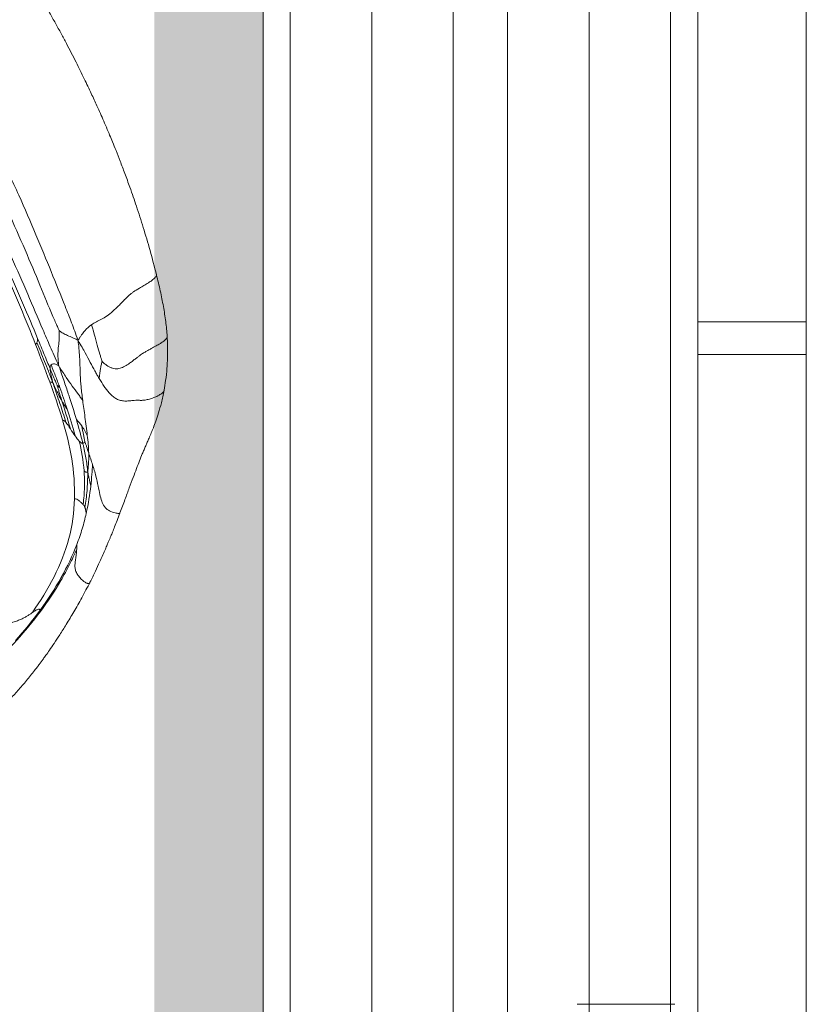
# Model space of a CAD drawing. Header units: millimetres. Extents: x -6792 to 22441, y -13430 to 4653.
# Tile 55 of 256: x -4163 to -4127, y -10003 to -9957. Entities that reach past the tile are written whole.
import ezdxf

# ---------------------------------------------------------------- set-up
doc = ezdxf.new("R2010")
doc.units = ezdxf.units.MM
for name, color, linetype, lineweight in [('_A_KOLORYSTYKA ŚCIAN', 40, 'Continuous', 5), ('_A_WIDOK_URZĄDZENIA NA DACHU', 163, 'Continuous', 13), ('_A_ŚCIANY WEWNĘTRZNE', 7, 'Continuous', 13), ('drzwi', 30, 'Continuous', 20), ('MEBLE PKN', 150, 'Continuous', 20)]:
    doc.layers.add(name, color=color, linetype=linetype, lineweight=lineweight)
doc.layers.add('_A_OCIEPLENIE_WNĘTRZA', color=7, linetype='BATTING', lineweight=0, true_color=0x595959)
doc.layers.add('Wyposazenie Wew - Urzadzenia Sanitarne', color=6, linetype='Continuous')
doc.linetypes.add('BATTING', pattern='A,0.0001,-0.1,[134,ltypeshp.shx,S=0.1,R=0,X=-0.1,Y=0],-0.2,[134,ltypeshp.shx,S=0.1,R=180,X=0.1,Y=0],-0.1', length=0.4001)

# ---------------------------------------------------------------- blocks, each defined once
blk = doc.blocks.new('Fotel_POZD-FOT')
at = {"linetype": 'Continuous', "lineweight": 15}
for points, knots in [([(17.568, -2.422), (17.2, -2.303), (16.491, -2.074), (15.429, -1.773), (14.443, -1.517), (13.59, -1.315), (12.87, -1.157), (12.281, -1.036), (11.772, -0.938), (11.349, -0.861), (11.002, -0.801), (10.661, -0.744), (10.306, -0.687), (9.916, -0.627), (9.457, -0.561), (8.876, -0.482), (8.139, -0.392), (7.288, -0.301), (6.509, -0.231), (5.836, -0.182), (5.301, -0.148), (4.756, -0.118), (4.239, -0.094), (3.787, -0.076), (3.428, -0.064), (3.154, -0.055), (2.903, -0.047), (2.616, -0.039), (2.249, -0.029), (1.825, -0.02), (1.374, -0.011), (0.919, -0.005), (0.204, 0.001), (-0.749, 0), (-1.834, -0.019), (-2.79, -0.043), (-3.69, -0.071), (-4.671, -0.112), (-5.764, -0.174), (-6.684, -0.245), (-7.404, -0.314), (-7.899, -0.366), (-8.403, -0.424), (-8.9, -0.486), (-9.332, -0.544), (-9.676, -0.593), (-9.926, -0.629), (-10.12, -0.659), (-10.269, -0.682), (-10.418, -0.705), (-10.614, -0.736), (-10.895, -0.783), (-11.261, -0.846), (-11.71, -0.927), (-12.235, -1.027), (-12.88, -1.159), (-13.648, -1.328), (-14.537, -1.541), (-15.501, -1.793), (-16.53, -2.086), (-17.214, -2.308), (-17.568, -2.422)], [0, 0, 0, 0, 0.0338826, 0.0653149, 0.0941779, 0.1202337, 0.1393182, 0.1562044, 0.1707517, 0.1828292, 0.1923228, 0.200254, 0.2118786, 0.2224197, 0.2332925, 0.2507467, 0.2715074, 0.295489, 0.3224647, 0.3369409, 0.351954, 0.3673769, 0.3826035, 0.3952639, 0.4052046, 0.4126264, 0.4182594, 0.4262023, 0.4366137, 0.4489837, 0.4616925, 0.4743512, 0.4871044, 0.5214632, 0.5541202, 0.5778781, 0.601457, 0.6294351, 0.6600644, 0.6930846, 0.7066737, 0.7205752, 0.7347504, 0.7491563, 0.7625489, 0.7712248, 0.7782864, 0.7837537, 0.7876464, 0.790901, 0.7963602, 0.8043398, 0.8147647, 0.8275411, 0.8425584, 0.8596939, 0.8828689, 0.9086831, 0.9369221, 0.9673896, 1, 1, 1, 1]), ([(20.22, -3.522), (20.02, -3.418), (19.624, -3.212), (18.971, -2.931), (18.288, -2.668), (17.808, -2.504), (17.568, -2.422)], [0, 0, 0, 0, 0.253816, 0.50302, 0.750835, 1, 1, 1, 1]), ([(17.904, -6.172), (17.906, -6.088), (17.911, -5.921), (17.944, -5.655), (17.953, -5.358), (17.911, -5.022), (17.849, -4.715), (17.791, -4.464), (17.748, -4.285), (17.714, -4.133), (17.688, -4.001), (17.671, -3.875), (17.659, -3.698), (17.662, -3.453), (17.672, -3.177), (17.677, -2.948), (17.675, -2.763), (17.661, -2.63), (17.643, -2.543), (17.62, -2.481), (17.596, -2.443), (17.578, -2.425), (17.57, -2.424), (17.568, -2.424)], [0, 0, 0, 0, 0.116749, 0.231252, 0.348063, 0.469698, 0.587057, 0.652455, 0.707893, 0.751585, 0.785411, 0.811976, 0.83419, 0.876991, 0.906494, 0.933999, 0.956647, 0.969416, 0.979155, 0.986663, 0.992782, 0.99825, 1, 1, 1, 1]), ([(19.586, -6.669), (19.612, -6.663), (19.677, -6.647), (19.78, -6.615), (19.895, -6.569), (20.01, -6.51), (20.117, -6.432), (20.229, -6.314), (20.309, -6.138), (20.342, -5.904), (20.341, -5.673), (20.326, -5.466), (20.308, -5.298), (20.295, -5.154), (20.286, -5.031), (20.282, -4.912), (20.283, -4.786), (20.291, -4.623), (20.304, -4.426), (20.318, -4.203), (20.327, -3.978), (20.324, -3.802), (20.307, -3.68), (20.285, -3.603), (20.257, -3.554), (20.234, -3.528), (20.222, -3.525), (20.22, -3.524)], [0, 0, 0, 0, 0.020264, 0.050445, 0.086987, 0.129177, 0.176708, 0.229502, 0.322898, 0.424762, 0.526906, 0.59972, 0.663697, 0.715712, 0.756687, 0.788814, 0.821404, 0.848613, 0.875264, 0.908566, 0.938379, 0.961415, 0.973917, 0.983516, 0.991399, 0.99854, 1, 1, 1, 1]), ([(22.24, -4.973), (22.127, -4.87), (21.883, -4.65), (21.438, -4.299), (20.893, -3.911), (20.451, -3.656), (20.22, -3.522)], [0, 0, 0, 0, 0.2045397, 0.4415822, 0.708365, 1, 1, 1, 1]), ([(20.177, -7.204), (20.33, -7.206), (20.565, -7.209), (20.825, -7.189), (21.035, -7.16), (21.239, -7.109), (21.423, -7.027), (21.573, -6.912), (21.691, -6.768), (21.784, -6.607), (21.857, -6.455), (21.924, -6.326), (21.987, -6.228), (22.04, -6.15), (22.09, -6.073), (22.156, -5.957), (22.221, -5.766), (22.268, -5.565), (22.299, -5.374), (22.312, -5.216), (22.305, -5.109), (22.289, -5.049), (22.27, -5.005), (22.253, -4.986), (22.241, -4.973)], [0, 0, 0, 0, 0.075284, 0.115885, 0.159101, 0.221749, 0.29144, 0.368847, 0.467542, 0.565169, 0.653443, 0.724349, 0.776636, 0.801781, 0.822522, 0.855862, 0.886473, 0.916276, 0.943084, 0.963982, 0.978661, 0.984523, 0.989884, 1, 1, 1, 1]), ([(25.916, -9.706), (25.783, -9.53), (25.521, -9.183), (25.176, -8.732), (24.872, -8.33), (24.608, -7.98), (24.379, -7.67), (24.199, -7.421), (24.059, -7.22), (23.949, -7.06), (23.841, -6.9), (23.721, -6.722), (23.585, -6.525), (23.422, -6.299), (23.227, -6.041), (22.975, -5.733), (22.655, -5.372), (22.385, -5.112), (22.243, -4.975)], [0, 0, 0, 0, 0.1022935, 0.2009115, 0.2920292, 0.3719669, 0.4429456, 0.507739, 0.547029, 0.5835175, 0.6180023, 0.6554379, 0.7008454, 0.7436708, 0.7946901, 0.8544621, 0.923002, 1, 1, 1, 1]), ([(-18.185, -7.085), (-18.012, -7.045), (-17.736, -6.985), (-17.209, -6.875), (-16.278, -6.694), (-14.863, -6.436), (-13.064, -6.114), (-11.108, -5.803), (-8.945, -5.527), (-6.707, -5.304), (-4.53, -5.15), (-2.623, -5.062), (-1.192, -5.032), (0, -5.032), (1.192, -5.032), (2.623, -5.062), (4.53, -5.15), (6.707, -5.304), (8.945, -5.527), (11.108, -5.803), (13.064, -6.114), (14.863, -6.436), (16.278, -6.694), (17.209, -6.875), (17.736, -6.985), (18.012, -7.045), (18.185, -7.085)], [0, 0, 0, 0, 0.25, 0.5, 1, 2, 3, 4, 5, 6, 7, 8, 9, 10, 11, 12, 13, 14, 15, 16, 17, 18, 19, 19.5, 19.75, 20, 20, 20, 20]), ([(-17.33, -7.576), (-17.302, -7.573), (-17.196, -7.558), (-16.9, -7.516), (-16.222, -7.408), (-14.918, -7.172), (-13.163, -6.877), (-11.21, -6.589), (-9.047, -6.329), (-6.799, -6.113), (-4.588, -5.957), (-2.644, -5.863), (-1.198, -5.831), (0, -5.831), (1.198, -5.831), (2.644, -5.863), (4.588, -5.957), (6.799, -6.113), (9.047, -6.329), (11.21, -6.589), (13.163, -6.877), (14.918, -7.172), (16.222, -7.408), (16.9, -7.516), (17.196, -7.558), (17.302, -7.573), (17.33, -7.576)], [0, 0, 0, 0, 0.25, 0.5, 1, 2, 3, 4, 5, 6, 7, 8, 9, 10, 11, 12, 13, 14, 15, 16, 17, 18, 19, 19.5, 19.75, 20, 20, 20, 20]), ([(18.185, -7.085), (18.153, -7.025), (18.106, -6.934), (18.032, -6.771), (17.938, -6.51), (17.907, -6.304), (17.904, -6.172)], [0, 0, 0, 0, 0.25, 0.5, 1, 2, 2, 2, 2]), ([(19.586, -6.669), (19.566, -6.664), (19.49, -6.644), (19.286, -6.587), (18.835, -6.457), (18.317, -6.298), (17.904, -6.172)], [0, 0, 0, 0, 0.25, 0.5, 1, 2, 2, 2, 2]), ([(-18.691, -8.459), (-18.49, -8.431), (-18.177, -8.386), (-17.596, -8.298), (-16.604, -8.14), (-15.156, -7.898), (-13.325, -7.618), (-11.349, -7.351), (-9.174, -7.097), (-6.909, -6.879), (-4.659, -6.716), (-2.676, -6.614), (-1.209, -6.58), (0, -6.58), (1.209, -6.58), (2.676, -6.614), (4.659, -6.716), (6.909, -6.879), (9.174, -7.097), (11.349, -7.351), (13.325, -7.618), (15.156, -7.898), (16.604, -8.14), (17.596, -8.298), (18.177, -8.386), (18.49, -8.431), (18.691, -8.459)], [0, 0, 0, 0, 0.25, 0.5, 1, 2, 3, 4, 5, 6, 7, 8, 9, 10, 11, 12, 13, 14, 15, 16, 17, 18, 19, 19.5, 19.75, 20, 20, 20, 20]), ([(19.586, -6.669), (19.594, -6.678), (19.624, -6.709), (19.701, -6.787), (19.863, -6.947), (20.041, -7.099), (20.177, -7.204)], [0, 0, 0, 0, 0.25, 0.5, 1, 2, 2, 2, 2]), ([(17.33, -7.576), (17.345, -7.572), (17.396, -7.555), (17.518, -7.504), (17.682, -7.412), (17.851, -7.289), (18.013, -7.18), (18.113, -7.122), (18.185, -7.085)], [0, 0, 0, 0, 0.25, 0.5, 1, 1.5, 1.75, 2, 2, 2, 2]), ([(18.185, -7.085), (18.309, -7.146), (18.483, -7.232), (18.762, -7.378), (19.153, -7.595), (19.575, -7.851), (20.054, -8.109), (20.42, -8.285), (20.632, -8.384)], [0, 0, 0, 0, 0.25, 0.5, 1, 2, 3, 4, 4, 4, 4]), ([(18.185, -7.085), (18.335, -7.088), (18.556, -7.097), (18.934, -7.119), (19.344, -7.151), (19.71, -7.179), (19.982, -7.196), (20.113, -7.202), (20.177, -7.204)], [0, 0, 0, 0, 0.25, 0.5, 1, 1.5, 1.75, 2, 2, 2, 2]), ([(17.33, -7.576), (17.345, -7.584), (17.395, -7.614), (17.511, -7.684), (17.712, -7.817), (17.919, -7.984), (18.121, -8.144), (18.336, -8.278), (18.502, -8.368), (18.611, -8.422), (18.691, -8.459)], [0, 0, 0, 0, 0.25, 0.5, 1, 2, 3, 3.5, 3.75, 4, 4, 4, 4]), ([(18.463, -8.735), (18.457, -8.696), (18.462, -8.636), (18.531, -8.559), (18.6, -8.509), (18.651, -8.48), (18.691, -8.459)], [0, 0, 0, 0, 1, 1.5, 1.75, 2, 2, 2, 2]), ([(18.691, -8.459), (18.839, -8.463), (19.054, -8.464), (19.422, -8.456), (19.819, -8.436), (20.174, -8.411), (20.44, -8.393), (20.568, -8.386), (20.632, -8.384)], [0, 0, 0, 0, 0.25, 0.5, 1, 1.5, 1.75, 2, 2, 2, 2]), ([(18.691, -8.459), (18.865, -8.499), (19.124, -8.56), (19.58, -8.668), (20.299, -8.845), (20.853, -8.994), (21.216, -9.098)], [0, 0, 0, 0, 0.25, 0.5, 1, 2, 2, 2, 2]), ([(17.114, -8.608), (17.39, -8.656), (17.789, -8.726), (18.264, -8.81), (18.478, -8.848), (18.579, -8.865)], [19, 19, 19, 19, 19.5, 19.75, 20, 20, 20, 20]), ([(19.203, -9.106), (19.082, -9.083), (18.897, -9.047), (18.562, -8.982), (18.011, -8.877), (17.557, -8.792), (17.254, -8.736)], [0, 0, 0, 0, 0.25, 0.5, 1, 2, 2, 2, 2]), ([(17.254, -8.736), (17.258, -8.741), (17.265, -8.75), (17.277, -8.768), (17.289, -8.798), (17.291, -8.822), (17.293, -8.837)], [0, 0, 0, 0, 0.25, 0.5, 1, 2, 2, 2, 2]), ([(18.463, -8.735), (18.569, -8.755), (18.771, -8.792), (19.147, -8.865), (19.403, -8.918), (19.569, -8.955)], [0, 0, 0, 0, 0.25, 0.5, 1, 1, 1, 1]), ([(18.579, -8.865), (18.78, -8.9), (19.041, -8.944), (19.273, -8.982), (19.379, -9), (19.418, -9.006), (19.429, -9.008)], [0, 0, 0, 0, 1, 1.5, 1.75, 2, 2, 2, 2]), ([(19.203, -9.106), (19.14, -9.086), (19.053, -9.056), (18.914, -9.008), (18.726, -8.938), (18.626, -8.892), (18.579, -8.865)], [0, 0, 0, 0, 0.25, 0.5, 1, 2, 2, 2, 2]), ([(19.569, -8.955), (19.541, -8.966), (19.5, -8.982), (19.459, -8.997), (19.439, -9.004), (19.431, -9.007), (19.429, -9.008)], [0, 0, 0, 0, 1, 1.5, 1.75, 2, 2, 2, 2]), ([(20.138, -9.204), (19.964, -9.158), (19.745, -9.098), (19.556, -9.044), (19.47, -9.019), (19.438, -9.01), (19.429, -9.008)], [0, 0, 0, 0, 1, 1.5, 1.75, 2, 2, 2, 2]), ([(21.216, -9.098), (21.242, -9.093), (21.295, -9.082), (21.407, -9.062), (21.504, -9.051), (21.578, -9.047)], [0, 0, 0, 0, 0.25, 0.5, 1, 1, 1, 1]), ([(21.578, -9.047), (21.723, -9.099), (21.932, -9.176), (22.134, -9.255), (22.23, -9.293), (22.266, -9.308), (22.276, -9.312)], [0, 0, 0, 0, 1, 1.5, 1.75, 2, 2, 2, 2]), ([(19.203, -9.106), (19.193, -9.113), (19.179, -9.123), (19.155, -9.141), (19.123, -9.17), (19.104, -9.194), (19.095, -9.21)], [0, 0, 0, 0, 0.25, 0.5, 1, 2, 2, 2, 2]), ([(19.203, -9.106), (19.283, -9.117), (19.398, -9.131), (19.587, -9.153), (19.862, -9.184), (20.038, -9.198), (20.138, -9.204)], [0, 0, 0, 0, 0.25, 0.5, 1, 2, 2, 2, 2]), ([(19.203, -9.106), (19.318, -9.134), (19.494, -9.176), (19.814, -9.253), (20.341, -9.383), (20.775, -9.497), (21.062, -9.58)], [0, 0, 0, 0, 0.25, 0.5, 1, 2, 2, 2, 2]), ([(20.583, -9.201), (20.525, -9.206), (20.432, -9.211), (20.298, -9.211), (20.21, -9.208), (20.163, -9.206), (20.138, -9.204)], [0, 0, 0, 0, 1, 1.5, 1.75, 2, 2, 2, 2]), ([(22.122, -9.517), (22.165, -9.509), (22.223, -9.493), (22.276, -9.465), (22.293, -9.447), (22.299, -9.437)], [0, 0, 0, 0, 0.5, 0.75, 1, 1, 1, 1]), ([(22.819, -9.446), (22.721, -9.421), (22.566, -9.382), (22.399, -9.341), (22.317, -9.322), (22.285, -9.314), (22.276, -9.312)], [0, 0, 0, 0, 1, 1.5, 1.75, 2, 2, 2, 2]), ([(22.299, -9.437), (22.31, -9.418), (22.31, -9.382), (22.293, -9.342), (22.282, -9.322), (22.278, -9.314), (22.276, -9.312)], [0, 0, 0, 0, 1, 1.5, 1.75, 2, 2, 2, 2]), ([(23.536, -9.953), (23.454, -9.911), (23.33, -9.85), (23.11, -9.749), (22.859, -9.644), (22.621, -9.552), (22.436, -9.485), (22.344, -9.453), (22.299, -9.437)], [0, 0, 0, 0, 0.25, 0.5, 1, 1.5, 1.75, 2, 2, 2, 2]), ([(22.819, -9.446), (22.868, -9.458), (22.964, -9.482), (23.146, -9.527), (23.274, -9.559), (23.356, -9.58)], [0, 0, 0, 0, 0.25, 0.5, 1, 1, 1, 1]), ([(23.536, -9.953), (23.487, -9.914), (23.414, -9.858), (23.289, -9.762), (23.091, -9.618), (22.931, -9.513), (22.819, -9.446)], [0, 0, 0, 0, 0.25, 0.5, 1, 2, 2, 2, 2]), ([(23.356, -9.58), (23.534, -9.627), (23.858, -9.712), (24.314, -9.883), (24.686, -10.029), (24.984, -10.122), (25.219, -10.16), (25.4, -10.14), (25.563, -10.082), (25.709, -9.975), (25.824, -9.865), (25.877, -9.81), (25.905, -9.774), (25.918, -9.755), (25.925, -9.739), (25.927, -9.721), (25.924, -9.71), (25.916, -9.707), (25.915, -9.707)], [0, 0, 0, 0, 0.216582, 0.392545, 0.536854, 0.656793, 0.753608, 0.794831, 0.833438, 0.906438, 0.936482, 0.957998, 0.965886, 0.972499, 0.978458, 0.984388, 0.997783, 1, 1, 1, 1]), ([(23.536, -9.953), (23.534, -9.966), (23.529, -9.982), (23.513, -10.007), (23.476, -10.04), (23.435, -10.058), (23.404, -10.068)], [0, 0, 0, 0, 0.25, 0.5, 1, 2, 2, 2, 2]), ([(23.536, -9.953), (23.587, -9.971), (23.659, -9.998), (23.779, -10.041), (23.954, -10.106), (24.077, -10.152), (24.152, -10.181)], [0, 0, 0, 0, 0.25, 0.5, 1, 2, 2, 2, 2]), ([(23.536, -9.953), (23.618, -10.004), (23.745, -10.087), (23.974, -10.243), (24.348, -10.514), (24.648, -10.759), (24.843, -10.932)], [0, 0, 0, 0, 0.25, 0.5, 1, 2, 2, 2, 2]), ([(27.871, -12.58), (27.773, -12.417), (27.589, -12.114), (27.338, -11.723), (27.133, -11.415), (26.972, -11.179), (26.848, -10.999), (26.75, -10.858), (26.667, -10.739), (26.577, -10.611), (26.461, -10.448), (26.309, -10.238), (26.123, -9.982), (25.992, -9.808), (25.92, -9.711)], [0, 0, 0, 0, 0.1269131, 0.2353649, 0.3275236, 0.4040167, 0.4664675, 0.517888, 0.5574719, 0.5998575, 0.6631056, 0.7492561, 0.8607103, 1, 1, 1, 1]), ([(23.404, -10.068), (23.458, -10.097), (23.566, -10.157), (23.782, -10.283), (24.158, -10.523), (24.475, -10.759), (24.681, -10.928)], [0, 0, 0, 0, 0.25, 0.5, 1, 2, 2, 2, 2]), ([(24.843, -10.932), (24.852, -10.934), (24.87, -10.939), (24.91, -10.952), (24.987, -10.98), (25.059, -11.011), (25.107, -11.033)], [0, 0, 0, 0, 0.25, 0.5, 1, 2, 2, 2, 2]), ([(25.107, -11.033), (25.272, -11.198), (25.519, -11.461), (25.844, -11.849), (26.004, -12.057), (26.084, -12.164)], [0, 0, 0, 0, 0.5, 0.75, 1, 1, 1, 1]), ([(26.258, -12.277), (26.33, -12.382), (26.472, -12.597), (26.752, -13.05), (27.224, -13.899), (27.822, -15.224), (28.337, -16.849), (28.731, -18.476), (29.083, -20.073), (29.395, -21.65), (29.665, -23.215), (29.898, -24.768), (30.097, -26.304), (30.268, -27.816), (30.414, -29.297), (30.539, -30.749), (30.645, -32.176), (30.735, -33.579), (30.81, -34.961), (30.871, -36.23), (30.907, -37.119), (30.925, -37.634), (30.933, -37.878), (30.936, -37.972), (30.937, -37.997)], [0, 0, 0, 0, 0.25, 0.5, 1, 2, 3, 4, 5, 6, 7, 8, 9, 10, 11, 12, 13, 14, 15, 16, 17, 17.5, 17.75, 18, 18, 18, 18]), ([(26.258, -12.277), (26.321, -12.325), (26.435, -12.409), (26.617, -12.563), (26.773, -12.698), (26.93, -12.807), (27.11, -12.874), (27.308, -12.881), (27.505, -12.851), (27.68, -12.8), (27.798, -12.748), (27.856, -12.706), (27.888, -12.669), (27.897, -12.627), (27.877, -12.594), (27.867, -12.579)], [0, 0, 0, 0, 0.1820038, 0.3250316, 0.4329114, 0.517121, 0.5910191, 0.6675557, 0.7461566, 0.8167874, 0.8735871, 0.8968118, 0.918418, 0.9618111, 1, 1, 1, 1]), ([(32.5, -39.702), (32.505, -39.401), (32.513, -38.816), (32.519, -37.97), (32.518, -37.198), (32.513, -36.517), (32.506, -35.941), (32.497, -35.483), (32.49, -35.13), (32.483, -34.856), (32.477, -34.626), (32.471, -34.424), (32.462, -34.151), (32.449, -33.746), (32.425, -33.15), (32.391, -32.405), (32.335, -31.389), (32.253, -30.176), (32.139, -28.839), (32.005, -27.575), (31.854, -26.388), (31.707, -25.362), (31.57, -24.469), (31.443, -23.676), (31.308, -22.869), (31.164, -22.048), (31.013, -21.225), (30.864, -20.447), (30.72, -19.746), (30.584, -19.14), (30.449, -18.585), (30.302, -18.037), (30.132, -17.475), (29.982, -17.035), (29.872, -16.732), (29.811, -16.569), (29.753, -16.42), (29.692, -16.263), (29.613, -16.067), (29.503, -15.803), (29.354, -15.458), (29.159, -15.028), (28.914, -14.512), (28.615, -13.917), (28.263, -13.254), (28.005, -12.809), (27.869, -12.576)], [0, 0, 0, 0, 0.031509, 0.061285, 0.088403, 0.112238, 0.13238, 0.148583, 0.160139, 0.169192, 0.177217, 0.184214, 0.190206, 0.205762, 0.226548, 0.252495, 0.283604, 0.332807, 0.379506, 0.423727, 0.465496, 0.504487, 0.531808, 0.559656, 0.588064, 0.617192, 0.64738, 0.677785, 0.705654, 0.73036, 0.751899, 0.775068, 0.800558, 0.825125, 0.832824, 0.839853, 0.846224, 0.852046, 0.859895, 0.870872, 0.884848, 0.901778, 0.921751, 0.944854, 0.971054, 1, 1, 1, 1]), ([(26.675, -19.065), (26.681, -19.053), (26.701, -19.009), (26.751, -18.898), (26.849, -18.671), (26.987, -18.303), (27.133, -17.896), (27.259, -17.512), (27.367, -17.143), (27.457, -16.814), (27.532, -16.551), (27.587, -16.335), (27.619, -16.148), (27.634, -15.981), (27.638, -15.83), (27.636, -15.692), (27.632, -15.607), (27.63, -15.567)], [0, 0, 0, 0, 0.25, 0.5, 1, 2, 3, 4, 5, 6, 7, 8, 9, 10, 11, 12, 13, 13, 13, 13])]:
    blk.add_open_spline(points, degree=3, knots=knots, dxfattribs=at)
for points in [[(17.293, -8.837), (16.691, -8.72), (15.485, -8.499), (13.606, -8.209), (11.587, -7.937), (9.359, -7.659), (7.048, -7.407), (4.774, -7.213), (2.769, -7.089), (1.26, -7.046), (0, -7.045), (-1.26, -7.046), (-2.769, -7.089), (-4.774, -7.213), (-7.048, -7.407), (-9.359, -7.659), (-11.587, -7.937), (-13.606, -8.209), (-15.485, -8.499), (-16.691, -8.72), (-17.293, -8.837)], [(-17.114, -8.608), (-16.561, -8.511), (-15.368, -8.309), (-13.505, -8.03), (-11.501, -7.762), (-9.293, -7.494), (-7, -7.254), (-4.74, -7.07), (-2.746, -6.953), (-1.248, -6.912), (0, -6.912), (1.248, -6.912), (2.746, -6.953), (4.74, -7.07), (7, -7.254), (9.293, -7.494), (11.501, -7.762), (13.505, -8.03), (15.368, -8.309), (16.561, -8.511), (17.114, -8.608)], [(20.632, -8.384), (20.843, -8.482), (21.324, -8.7), (21.845, -8.942), (22.098, -9.065)], [(17.254, -8.736), (17.222, -8.697), (17.162, -8.652), (17.114, -8.608)], [(19.095, -9.21), (18.494, -9.079), (17.894, -8.954), (17.293, -8.837)], [(18.579, -8.865), (18.484, -8.812), (18.469, -8.774), (18.463, -8.735)], [(19.569, -8.955), (19.902, -9.028), (20.216, -9.107), (20.583, -9.201)], [(21.578, -9.047), (21.726, -9.041), (21.912, -9.051), (22.098, -9.065)], [(20.887, -9.646), (20.296, -9.48), (19.695, -9.342), (19.095, -9.21)], [(20.138, -9.204), (20.485, -9.296), (20.945, -9.413), (21.434, -9.563)], [(20.583, -9.201), (20.95, -9.296), (21.37, -9.406), (21.815, -9.551)], [(22.299, -9.437), (21.933, -9.311), (21.578, -9.202), (21.216, -9.098)], [(22.098, -9.065), (22.35, -9.187), (22.595, -9.311), (22.819, -9.446)], [(21.062, -9.58), (20.967, -9.593), (20.918, -9.617), (20.887, -9.646)], [(24.246, -11.126), (23.734, -10.78), (22.64, -10.197), (21.478, -9.812), (20.887, -9.646)], [(21.434, -9.563), (21.298, -9.565), (21.157, -9.567), (21.062, -9.58)], [(21.815, -9.551), (21.698, -9.558), (21.569, -9.561), (21.434, -9.563)], [(21.815, -9.551), (21.931, -9.544), (22.036, -9.534), (22.122, -9.517)], [(23.404, -10.068), (22.972, -9.836), (22.541, -9.661), (22.122, -9.517)], [(23.356, -9.58), (23.602, -9.75), (23.859, -9.942), (24.152, -10.181)], [(24.152, -10.181), (24.446, -10.419), (24.776, -10.704), (25.107, -11.033)], [(24.681, -10.928), (24.638, -10.937), (24.558, -10.961), (24.423, -10.995), (24.306, -11.042), (24.262, -11.094), (24.246, -11.126)], [(24.246, -11.126), (24.758, -11.471), (25.711, -12.268), (26.817, -13.81), (27.381, -14.974), (27.63, -15.567)], [(24.843, -10.932), (24.771, -10.915), (24.725, -10.92), (24.681, -10.928)], [(26.084, -12.164), (26.138, -12.195), (26.198, -12.235), (26.258, -12.277)], [(27.733, -15.209), (27.514, -14.651), (27.006, -13.557), (26.4, -12.592), (26.084, -12.164)], [(27.63, -15.567), (27.628, -15.528), (27.626, -15.455), (27.628, -15.371), (27.637, -15.303), (27.653, -15.239), (27.683, -15.2), (27.715, -15.204), (27.733, -15.209)], [(27.733, -15.209), (27.952, -15.766), (28.136, -16.333), (28.297, -16.899)]]:
    blk.add_open_spline(points, degree=3, dxfattribs=at)
blk = doc.blocks.new('zw$47C3')
at = {"lineweight": 0}
blk.add_lwpolyline([(0.45237, 0.05547), (0.45237, 0.01048)], dxfattribs=at)

msp = doc.modelspace()

# ---------------------------------------------------------------- linework, layer by layer
at = {"layer": '_A_KOLORYSTYKA ŚCIAN', "color": 173, "true_color": 0x716ad7, "const_width": 5}
msp.add_lwpolyline([(-4289.541, -9929.118), (-4154.541, -9929.118), (-4154.541, -10114.118), (-4289.541, -10114.118)], close=True, dxfattribs=at)
at = {"layer": '_A_OCIEPLENIE_WNĘTRZA', "ltscale": 8}
for points in [[(-4137.041, -9911.99), (-4137.041, -10077.683), (-4127.046, -10077.683)], [(-4293.291, -10121.618), (-4147.041, -10121.618), (-4147.041, -9921.618), (-4310.575, -9921.618)]]:
    msp.add_lwpolyline(points, dxfattribs=at)
at = {"layer": '_A_WIDOK_URZĄDZENIA NA DACHU'}
msp.add_lwpolyline([(-4310.575, -9911.99), (-4127.046, -9911.99), (-4127.046, -10144.974), (-4310.575, -10144.974)], close=True, dxfattribs=at)
at = {"layer": '_A_ŚCIANY WEWNĘTRZNE', "color": 251, "linetype": 'Continuous'}
for points in [[(-4140.791, -9911.99), (-4140.791, -10081.433), (-4127.046, -10081.433)], [(-4133.291, -9911.99), (-4133.291, -10073.933)], [(-4158.291, -9917.868), (-4143.291, -9917.868), (-4143.291, -10125.368), (-4293.291, -10125.368)], [(-4150.791, -9925.368), (-4150.791, -10117.868)]]:
    msp.add_lwpolyline(points, dxfattribs=at)
at = {"layer": '_A_ŚCIANY WEWNĘTRZNE', "ltscale": 20}
for points in [[(-4132.041, -9911.99), (-4132.041, -10072.683), (-4127.046, -10072.683)], [(-4152.041, -9926.618), (-4152.041, -10116.618)]]:
    msp.add_lwpolyline(points, dxfattribs=at)
at = {"layer": 'drzwi'}
for points in [[(-4127.046, -9971.183), (-4132.041, -9971.183), (-4132.041, -9972.683), (-4127.046, -9972.683)], [(-4127.046, -9972.683), (-4132.041, -9972.683), (-4132.041, -9971.183), (-4127.046, -9971.183)]]:
    msp.add_lwpolyline(points, dxfattribs=at)

# ---------------------------------------------------------------- block references
at = {"layer": 'MEBLE PKN', "rotation": 302.3820880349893}
msp.add_blockref('Fotel_POZD-FOT', (-4164.304, -9952.892), dxfattribs=at)
at = {"layer": 'Wyposazenie Wew - Urzadzenia Sanitarne', "color": 211, "linetype": 'Continuous', "lineweight": 13, "xscale": 100, "yscale": 100, "zscale": 100, "rotation": 90}
msp.add_blockref('zw$47C3', (-4132.041, -10047.82), dxfattribs=at)

doc.saveas('drawing.dxf')
